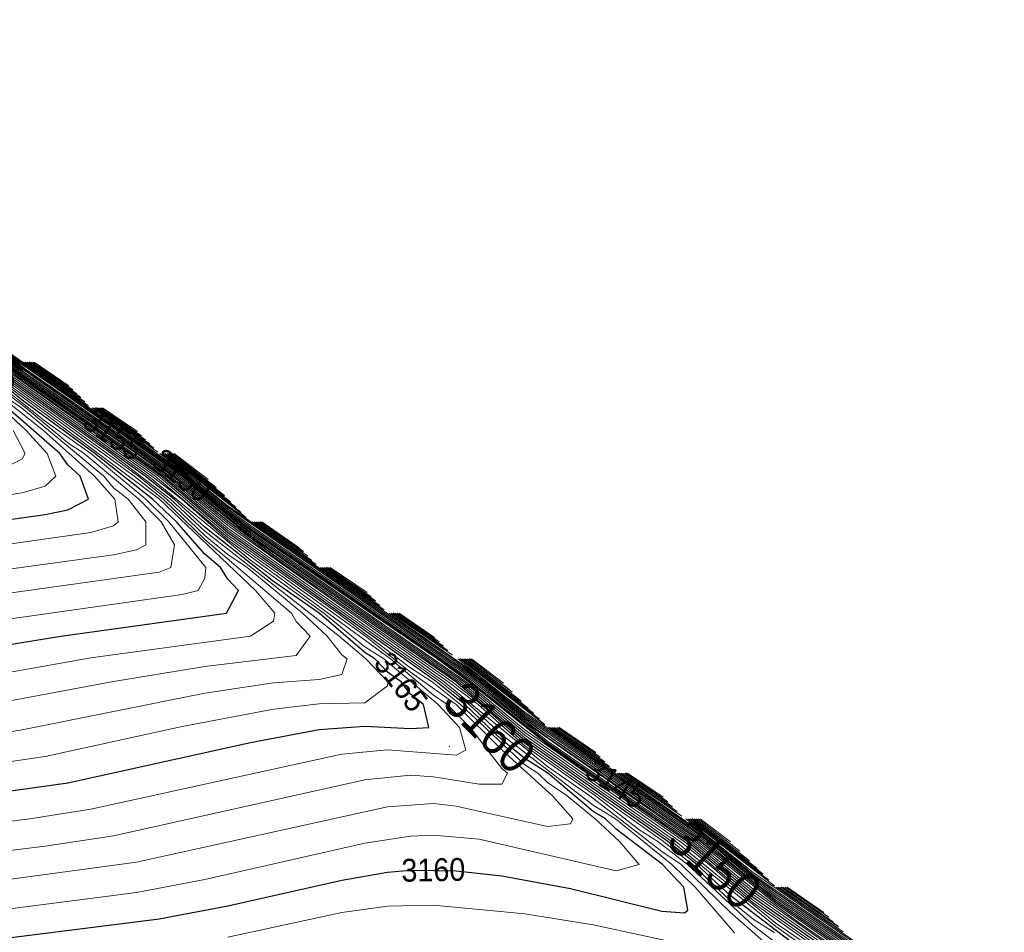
# Model space of a CAD drawing. Header units: metres. Extents: x 295850 to 310263, y 8095845 to 8104014.
# Tile 41 of 77: x 296471 to 296536, y 8096409 to 8096469. Entities that reach past the tile are written whole.
import ezdxf
from ezdxf.enums import TextEntityAlignment as Align

# ---------------------------------------------------------------- set-up
doc = ezdxf.new("R2010")
doc.units = ezdxf.units.M
for name, color, linetype, lineweight in [('C-TOPO-MAJR', 33, 'Continuous', 25), ('C-TOPO-MINR', 253, 'Continuous', 13), ('C-TOPO-PNTS', 8, 'Continuous', 9), ('C-TOPO-TEXT', 33, 'Continuous', 13), ('C-TOPO-TEXT-500', 33, 'Continuous', 13)]:
    doc.layers.add(name, color=color, linetype=linetype, lineweight=lineweight)
doc.styles.add('ARIAL', font='arial.ttf')

# ---------------------------------------------------------------- blocks, each defined once
blk = doc.blocks.new('PUNTOS_TOPOGRAFICOS')
at = {"layer": 'C-TOPO-PNTS'}
blk.add_point((296499.535, 8096421.671, 3163.384), dxfattribs=at)
blk = doc.blocks.new('CURVAS_NIVEL')
at = {"layer": 'C-TOPO-MAJR'}
for points, elevation in [([(296535.657, 8096401.92), (296520.994, 8096412.073), (296519.494, 8096413.155), (296516.494, 8096415.666), (296506.056, 8096422.92)], 3140), ([(296534.715, 8096401.92), (296520.994, 8096411.449), (296516.041, 8096415.42), (296505.994, 8096422.383), (296504.494, 8096423.478), (296501.494, 8096426.012), (296484.994, 8096437.463), (296480.652, 8096440.92)], 3145), ([(296533.405, 8096401.92), (296519.494, 8096411.756), (296515.156, 8096415.42), (296505.994, 8096421.792), (296500.82, 8096425.92), (296498.739, 8096427.42), (296486.494, 8096435.864), (296484.994, 8096436.963), (296481.994, 8096439.494), (296469.994, 8096447.883), (296465.559, 8096451.42)], 3150), ([(296523.994, 8096407.293), (296517.994, 8096411.886), (296515.792, 8096413.92), (296513.886, 8096415.42), (296504.494, 8096422.068), (296499.979, 8096425.92), (296487.994, 8096434.247), (296484.994, 8096436.464), (296481.369, 8096439.42), (296471.494, 8096446.318), (296469.994, 8096447.423), (296466.994, 8096449.954), (296452.04, 8096460.42)], 3155), ([(296460.994, 8096407.886), (296480.494, 8096410.341), (296484.994, 8096411.194), (296492.494, 8096412.897), (296495.494, 8096413.412), (296496.994, 8096413.542), (296499.994, 8096413.5), (296502.994, 8096413.17), (296507.494, 8096412.347), (296513.494, 8096410.84), (296514.994, 8096410.751), (296515.204, 8096410.92), (296514.947, 8096412.42), (296513.536, 8096413.92), (296510.494, 8096416.234), (296509.791, 8096416.92), (296508.994, 8096417.409), (296506.009, 8096419.92), (296504.494, 8096420.887), (296502.994, 8096422.105), (296500.569, 8096424.42), (296498.7, 8096425.92), (296484.994, 8096435.714), (296480.617, 8096439.42), (296471.494, 8096445.824), (296466.367, 8096449.92)], 3160), ([(296463.994, 8096417.805), (296474.494, 8096419.283), (296486.494, 8096421.936), (296490.994, 8096422.786), (296493.994, 8096423.004), (296496.994, 8096422.845), (296498.199, 8096422.92), (296497.855, 8096424.42), (296496.994, 8096425.099), (296496.372, 8096425.92), (296495.494, 8096426.548), (296494.651, 8096427.42), (296493.994, 8096427.837), (296490.998, 8096430.42), (296487.994, 8096432.519), (296483.494, 8096436.087), (296481.479, 8096437.92), (296479.569, 8096439.42), (296469.994, 8096446.291)], 3165), ([(296468.494, 8096428.023), (296474.039, 8096428.92), (296484.919, 8096430.42), (296485.696, 8096431.92), (296484.994, 8096432.656), (296484.517, 8096433.42), (296483.494, 8096434.314), (296481.63, 8096436.42), (296480.056, 8096437.92), (296476.27, 8096440.92), (296471.494, 8096444.414), (296464.777, 8096449.92)], 3170), ([(296465.494, 8096435.861), (296472.994, 8096436.905), (296474.494, 8096437.212), (296475.841, 8096437.92), (296475.292, 8096439.42), (296474.494, 8096440.185), (296473.961, 8096440.92), (296468.494, 8096445.668)], 3175), ([(296475.336, 8096444.578), (296471.942, 8096446.92)], 3145), ([(296480.134, 8096441.28), (296476.295, 8096443.92)], 3145), ([(296484.767, 8096438.147), (296481.243, 8096440.92)], 3140), ([(296489.966, 8096434.448), (296487.094, 8096436.42)], 3140), ([(296494.7, 8096431.214), (296491.469, 8096433.42)], 3140), ([(296499.456, 8096427.958), (296495.861, 8096430.42)], 3140), ([(296505.824, 8096423.09), (296500.231, 8096427.42)], 3140), ([(296503.679, 8096425.235), (296500.873, 8096427.42)], 3135), ([(296509.156, 8096421.258), (296506.729, 8096422.92)], 3135), ([(296513.893, 8096418.021), (296511.112, 8096419.92)], 3135), ([(296520.126, 8096413.288), (296515.478, 8096416.92)], 3135), ([(296525.094, 8096409.82), (296521.31, 8096412.42)], 3135)]:
    blk.add_lwpolyline(points, dxfattribs=dict(at, elevation=elevation))
at = {"layer": 'C-TOPO-MINR'}
for points, elevation in [([(296535.994, 8096402.051), (296521.025, 8096412.42)], 3137), ([(296535.994, 8096401.943), (296519.494, 8096413.386), (296515.069, 8096416.92)], 3138), ([(296535.846, 8096401.92), (296520.994, 8096412.198), (296519.494, 8096413.27), (296516.494, 8096415.767), (296510.559, 8096419.92)], 3139), ([(296533.374, 8096403.42), (296520.994, 8096411.948), (296519.494, 8096413.039), (296516.494, 8096415.565), (296504.494, 8096423.916), (296500.102, 8096427.42)], 3141), ([(296533.2, 8096403.42), (296520.994, 8096411.823), (296519.494, 8096412.923), (296516.494, 8096415.465), (296504.494, 8096423.806), (296501.494, 8096426.297), (296495.601, 8096430.42)], 3142), ([(296535.092, 8096401.92), (296520.994, 8096411.699), (296519.494, 8096412.807), (296516.396, 8096415.42), (296504.494, 8096423.697), (296501.861, 8096425.92), (296499.816, 8096427.42), (296491.085, 8096433.42)], 3143), ([(296534.903, 8096401.92), (296520.994, 8096411.574), (296516.219, 8096415.42), (296504.494, 8096423.587), (296501.737, 8096425.92), (296499.662, 8096427.42), (296486.598, 8096436.42)], 3144), ([(296534.526, 8096401.92), (296520.994, 8096411.324), (296515.864, 8096415.42), (296505.994, 8096422.265), (296504.494, 8096423.369), (296501.489, 8096425.92), (296484.994, 8096437.363), (296482.543, 8096439.42), (296480.534, 8096440.92)], 3146), ([(296534.258, 8096401.92), (296522.494, 8096410.105), (296519.494, 8096412.301), (296515.687, 8096415.42), (296504.494, 8096423.259), (296501.322, 8096425.92), (296486.494, 8096436.187), (296484.994, 8096437.263), (296481.994, 8096439.755), (296476.058, 8096443.92)], 3147), ([(296533.974, 8096401.92), (296519.494, 8096412.119), (296515.51, 8096415.42), (296505.994, 8096422.028), (296501.155, 8096425.92), (296486.494, 8096436.079), (296484.994, 8096437.163), (296481.994, 8096439.668), (296471.598, 8096446.92)], 3148), ([(296533.689, 8096401.92), (296519.494, 8096411.938), (296515.333, 8096415.42), (296505.994, 8096421.91), (296500.988, 8096425.92), (296498.893, 8096427.42), (296486.494, 8096435.972), (296484.994, 8096437.063), (296481.994, 8096439.581), (296469.994, 8096447.975), (296465.668, 8096451.42)], 3149), ([(296533.12, 8096401.92), (296519.494, 8096411.574), (296514.971, 8096415.42), (296504.494, 8096422.763), (296500.653, 8096425.92), (296486.494, 8096435.756), (296484.994, 8096436.863), (296481.971, 8096439.42), (296469.994, 8096447.791), (296466.994, 8096450.277), (296461.121, 8096454.42)], 3151), ([(296528.629, 8096404.92), (296519.494, 8096411.392), (296516.615, 8096413.92), (296514.7, 8096415.42), (296504.494, 8096422.59), (296500.486, 8096425.92), (296486.494, 8096435.648), (296481.82, 8096439.42), (296471.494, 8096446.614), (296469.994, 8096447.699), (296466.994, 8096450.196), (296461.012, 8096454.42)], 3152), ([(296524.129, 8096407.92), (296520.994, 8096410.073), (296514.429, 8096415.42), (296504.494, 8096422.416), (296500.319, 8096425.92), (296486.494, 8096435.54), (296481.67, 8096439.42), (296471.494, 8096446.515), (296469.994, 8096447.607), (296466.994, 8096450.116), (296456.584, 8096457.42)], 3153), ([(296525.803, 8096406.42), (296520.994, 8096409.848), (296514.157, 8096415.42), (296504.494, 8096422.242), (296500.152, 8096425.92), (296486.494, 8096435.433), (296481.519, 8096439.42), (296469.994, 8096447.515), (296466.994, 8096450.035), (296452.144, 8096460.42)], 3154), ([(296520.927, 8096409.42), (296519.494, 8096410.331), (296517.994, 8096411.552), (296515.49, 8096413.92), (296513.615, 8096415.42), (296504.494, 8096421.894), (296501.626, 8096424.42), (296499.723, 8096425.92), (296487.994, 8096434.12), (296484.994, 8096436.333), (296481.219, 8096439.42), (296471.494, 8096446.219), (296466.915, 8096449.92), (296447.594, 8096463.42)], 3156), ([(296524.08, 8096406.42), (296519.494, 8096409.912), (296515.189, 8096413.92), (296513.237, 8096415.42), (296511.994, 8096416.214), (296509.142, 8096418.42), (296504.494, 8096421.72), (296501.429, 8096424.42), (296499.468, 8096425.92), (296484.994, 8096436.178), (296481.068, 8096439.42), (296479.009, 8096440.92), (296471.494, 8096446.12), (296466.778, 8096449.92), (296443.144, 8096466.42)], 3157), ([(296521.252, 8096407.92), (296517.994, 8096410.793), (296514.775, 8096413.92), (296513.494, 8096414.776), (296508.779, 8096418.42), (296505.994, 8096420.364), (296499.212, 8096425.92), (296484.994, 8096436.024), (296480.918, 8096439.42), (296471.494, 8096446.021), (296466.641, 8096449.92), (296443.044, 8096466.42)], 3158), ([(296484.994, 8096409.137), (296492.494, 8096410.77), (296495.494, 8096411.19), (296498.494, 8096411.235), (296504.494, 8096410.674), (296508.994, 8096409.946), (296516.494, 8096408.338)], 3159), ([(296518.268, 8096409.42), (296515.688, 8096412.42), (296514.155, 8096413.92), (296510.461, 8096416.92), (296508.994, 8096417.819), (296502.994, 8096422.432), (296500.856, 8096424.42), (296498.956, 8096425.92), (296484.994, 8096435.869), (296480.767, 8096439.42), (296471.494, 8096445.923), (296466.504, 8096449.92), (296464.424, 8096451.42), (296438.55, 8096469.42)], 3159), ([(296460.994, 8096409.766), (296478.994, 8096412.076), (296483.494, 8096412.937), (296493.994, 8096415.327), (296496.994, 8096415.775), (296498.494, 8096415.834), (296501.494, 8096415.579), (296510.494, 8096413.497), (296512.02, 8096413.92), (296510.728, 8096415.42), (296509.121, 8096416.92), (296507.279, 8096418.42), (296505.994, 8096419.293), (296505.362, 8096419.92), (296504.494, 8096420.469), (296500.282, 8096424.42), (296498.41, 8096425.92), (296496.994, 8096426.836), (296492.231, 8096430.42), (296484.994, 8096435.56), (296480.453, 8096439.42), (296471.494, 8096445.725), (296466.23, 8096449.92)], 3161), ([(296460.994, 8096411.635), (296478.994, 8096414.067), (296495.494, 8096417.715), (296498.494, 8096417.915), (296499.994, 8096417.758), (296505.994, 8096416.417), (296507.494, 8096416.583), (296507.646, 8096416.92), (296506.314, 8096418.42), (296502.994, 8096421.451), (296499.996, 8096424.42), (296496.994, 8096426.556), (296494.029, 8096428.92), (296484.994, 8096435.405), (296480.232, 8096439.42), (296469.994, 8096446.708)], 3162), ([(296463.994, 8096414.016), (296472.994, 8096415.12), (296477.494, 8096415.806), (296493.994, 8096419.484), (296496.994, 8096419.784), (296498.494, 8096419.68), (296501.494, 8096419.195), (296502.994, 8096419.19), (296503.373, 8096419.92), (296502.994, 8096420.226), (296500.906, 8096422.92), (296499.409, 8096424.42), (296498.494, 8096425.043), (296495.682, 8096427.42), (296484.994, 8096435.251), (296481.968, 8096437.92), (296480.011, 8096439.42), (296469.994, 8096446.569)], 3163), ([(296463.994, 8096415.914), (296472, 8096416.92), (296475.994, 8096417.545), (296492.494, 8096421.167), (296495.494, 8096421.444), (296499.994, 8096421.089), (296500.62, 8096421.42), (296500.214, 8096422.92), (296498.821, 8096424.42), (296495.247, 8096427.42), (296493.994, 8096428.215), (296491.306, 8096430.42), (296486.494, 8096433.914), (296479.79, 8096439.42), (296469.994, 8096446.43)], 3164), ([(296463.994, 8096419.689), (296472.994, 8096421.021), (296481.994, 8096422.98), (296487.994, 8096424.124), (296490.994, 8096424.48), (296493.994, 8096424.532), (296495.494, 8096425.657), (296495.51, 8096425.92), (296494.054, 8096427.42), (296492.3, 8096428.92), (296483.494, 8096435.815), (296481.234, 8096437.92), (296477.341, 8096440.92), (296469.994, 8096446.152)], 3166), ([(296463.994, 8096421.563), (296471.494, 8096422.754), (296483.494, 8096425.168), (296487.994, 8096425.842), (296490.994, 8096426.062), (296492.494, 8096426.39), (296492.844, 8096427.42), (296492.494, 8096427.69), (296491.517, 8096428.92), (296489.893, 8096430.42), (296486.277, 8096433.42), (296484.994, 8096434.281), (296483.494, 8096435.542), (296480.989, 8096437.92), (296479.127, 8096439.42), (296469.994, 8096446.013)], 3167), ([(296463.994, 8096423.424), (296477.347, 8096425.92), (296483.494, 8096426.917), (296489.494, 8096427.654), (296490.402, 8096428.92), (296489.494, 8096429.888), (296489.185, 8096430.42), (296483.494, 8096435.27), (296480.745, 8096437.92), (296478.855, 8096439.42), (296469.994, 8096445.874)], 3168), ([(296466.994, 8096425.894), (296475.994, 8096427.493), (296486.494, 8096428.923), (296487.994, 8096429.911), (296488.083, 8096430.42), (296486.82, 8096431.92), (296480.5, 8096437.92), (296469.994, 8096445.735)], 3169), ([(296466.994, 8096429.54), (296481.994, 8096431.652), (296483.044, 8096431.92), (296483.494, 8096432.735), (296483.55, 8096433.42), (296481.12, 8096436.42), (296479.607, 8096437.92), (296476.002, 8096440.92), (296472.994, 8096443.049), (296468.494, 8096446.615)], 3171), ([(296466.994, 8096431.231), (296480.494, 8096433.115), (296481.244, 8096433.42), (296481.492, 8096434.92), (296480.61, 8096436.42), (296479.158, 8096437.92), (296475.556, 8096440.92), (296474.494, 8096441.623), (296471.727, 8096443.92), (296468.494, 8096446.379)], 3172), ([(296465.494, 8096432.61), (296477.494, 8096434.272), (296478.994, 8096434.586), (296479.607, 8096434.92), (296479.615, 8096436.42), (296478.443, 8096437.92), (296477.494, 8096438.674), (296476.843, 8096439.42), (296471.453, 8096443.92), (296469.994, 8096444.914)], 3173), ([(296465.494, 8096434.24), (296475.994, 8096435.726), (296477.494, 8096436.175), (296477.805, 8096436.42), (296477.574, 8096437.92), (296476.239, 8096439.42), (296472.9, 8096442.42), (296468.494, 8096445.905)], 3174), ([(296463.994, 8096437.192), (296471.494, 8096438.345), (296472.994, 8096438.782), (296473.704, 8096439.42), (296473.138, 8096440.92), (296471.76, 8096442.42), (296465.324, 8096448.42)], 3176), ([(296469.994, 8096439.803), (296471.494, 8096440.571), (296471.682, 8096440.92), (296470.905, 8096442.42)], 3177), ([(296475.855, 8096444.059), (296471.713, 8096446.92)], 3147), ([(296475.596, 8096444.318), (296471.827, 8096446.92)], 3146), ([(296475.076, 8096444.838), (296472.057, 8096446.92)], 3144), ([(296474.817, 8096445.097), (296472.172, 8096446.92)], 3143), ([(296474.557, 8096445.357), (296472.287, 8096446.92)], 3142), ([(296480.403, 8096441.011), (296476.176, 8096443.92)], 3146), ([(296479.865, 8096441.549), (296476.414, 8096443.92)], 3144), ([(296479.596, 8096441.818), (296476.533, 8096443.92)], 3143), ([(296479.327, 8096442.087), (296476.652, 8096443.92)], 3142), ([(296479.058, 8096442.356), (296476.77, 8096443.92)], 3141), ([(296486.208, 8096436.706), (296480.77, 8096440.92)], 3144), ([(296485.869, 8096437.045), (296480.888, 8096440.92)], 3143), ([(296485.529, 8096437.385), (296481.007, 8096440.92)], 3142), ([(296485.189, 8096437.725), (296481.125, 8096440.92)], 3141), ([(296484.233, 8096438.681), (296481.361, 8096440.92)], 3139), ([(296483.698, 8096439.216), (296481.479, 8096440.92)], 3138), ([(296490.797, 8096433.617), (296486.722, 8096436.42)], 3143), ([(296490.52, 8096433.894), (296486.846, 8096436.42)], 3142), ([(296490.243, 8096434.171), (296486.97, 8096436.42)], 3141), ([(296489.689, 8096434.725), (296487.219, 8096436.42)], 3139), ([(296495.263, 8096430.651), (296491.213, 8096433.42)], 3142), ([(296494.982, 8096430.932), (296491.341, 8096433.42)], 3141), ([(296494.419, 8096431.495), (296491.596, 8096433.42)], 3139), ([(296494.138, 8096431.776), (296491.724, 8096433.42)], 3138), ([(296499.748, 8096427.666), (296495.731, 8096430.42)], 3141), ([(296499.164, 8096428.25), (296495.991, 8096430.42)], 3139), ([(296498.872, 8096428.542), (296496.121, 8096430.42)], 3138), ([(296498.581, 8096428.833), (296496.251, 8096430.42)], 3137), ([(296505.456, 8096423.458), (296500.359, 8096427.42)], 3139), ([(296505.087, 8096423.827), (296500.488, 8096427.42)], 3138), ([(296504.718, 8096424.196), (296500.616, 8096427.42)], 3137), ([(296504.265, 8096424.649), (296500.745, 8096427.42)], 3136), ([(296503.094, 8096425.82), (296501.002, 8096427.42)], 3134), ([(296510.352, 8096420.062), (296506.191, 8096422.92)], 3139), ([(296510.053, 8096420.361), (296506.325, 8096422.92)], 3138), ([(296509.754, 8096420.66), (296506.46, 8096422.92)], 3137), ([(296509.455, 8096420.959), (296506.594, 8096422.92)], 3136), ([(296514.823, 8096417.091), (296510.698, 8096419.92)], 3138), ([(296514.513, 8096417.401), (296510.836, 8096419.92)], 3137), ([(296514.203, 8096417.711), (296510.974, 8096419.92)], 3136), ([(296513.583, 8096418.331), (296511.25, 8096419.92)], 3134), ([(296520.909, 8096412.505), (296515.205, 8096416.92)], 3137), ([(296520.518, 8096412.896), (296515.342, 8096416.92)], 3136), ([(296519.735, 8096413.679), (296515.614, 8096416.92)], 3134), ([(296519.254, 8096414.16), (296515.75, 8096416.92)], 3133), ([(296518.631, 8096414.783), (296515.886, 8096416.92)], 3132), ([(296518.007, 8096415.407), (296516.022, 8096416.92)], 3131), ([(296525.412, 8096409.502), (296521.167, 8096412.42)], 3136), ([(296524.777, 8096410.137), (296521.452, 8096412.42)], 3134), ([(296524.46, 8096410.454), (296521.595, 8096412.42)], 3133), ([(296524.143, 8096410.771), (296521.737, 8096412.42)], 3132)]:
    blk.add_lwpolyline(points, dxfattribs=dict(at, elevation=elevation))
at = {"layer": 'C-TOPO-TEXT', "style": 'ARIAL', "width": 0.9}
for s, rotation, p in [('3165', -38.09457, (296468.494, 8096447.52)), ('3160', -45.33479, (296502.189, 8096422.92)), ('3150', -42.58568, (296516.977, 8096413.92))]:
    blk.add_text(s, height=2.4, rotation=rotation, dxfattribs=at).set_placement(p, align=Align.MIDDLE_CENTER)
at = {"layer": 'C-TOPO-TEXT-500', "style": 'ARIAL', "width": 0.9}
for s, rotation, p in [('3155', -35.00501, (296477.494, 8096442.164)), ('3150', -37.55112, (296481.994, 8096439.494)), ('3165', -52.84973, (296496.372, 8096425.92)), ('3145', -32.42582, (296510.494, 8096419.264)), ('3160', 0.96185, (296498.494, 8096413.567))]:
    blk.add_text(s, height=1.5, rotation=rotation, dxfattribs=at).set_placement(p, align=Align.MIDDLE_CENTER)

msp = doc.modelspace()

# ---------------------------------------------------------------- block references
at = {"layer": 'C-TOPO-MAJR'}
msp.add_blockref('CURVAS_NIVEL', (0, 0), dxfattribs=at)
at = {"layer": 'C-TOPO-PNTS'}
msp.add_blockref('PUNTOS_TOPOGRAFICOS', (0, 0), dxfattribs=at)

doc.saveas('drawing.dxf')
